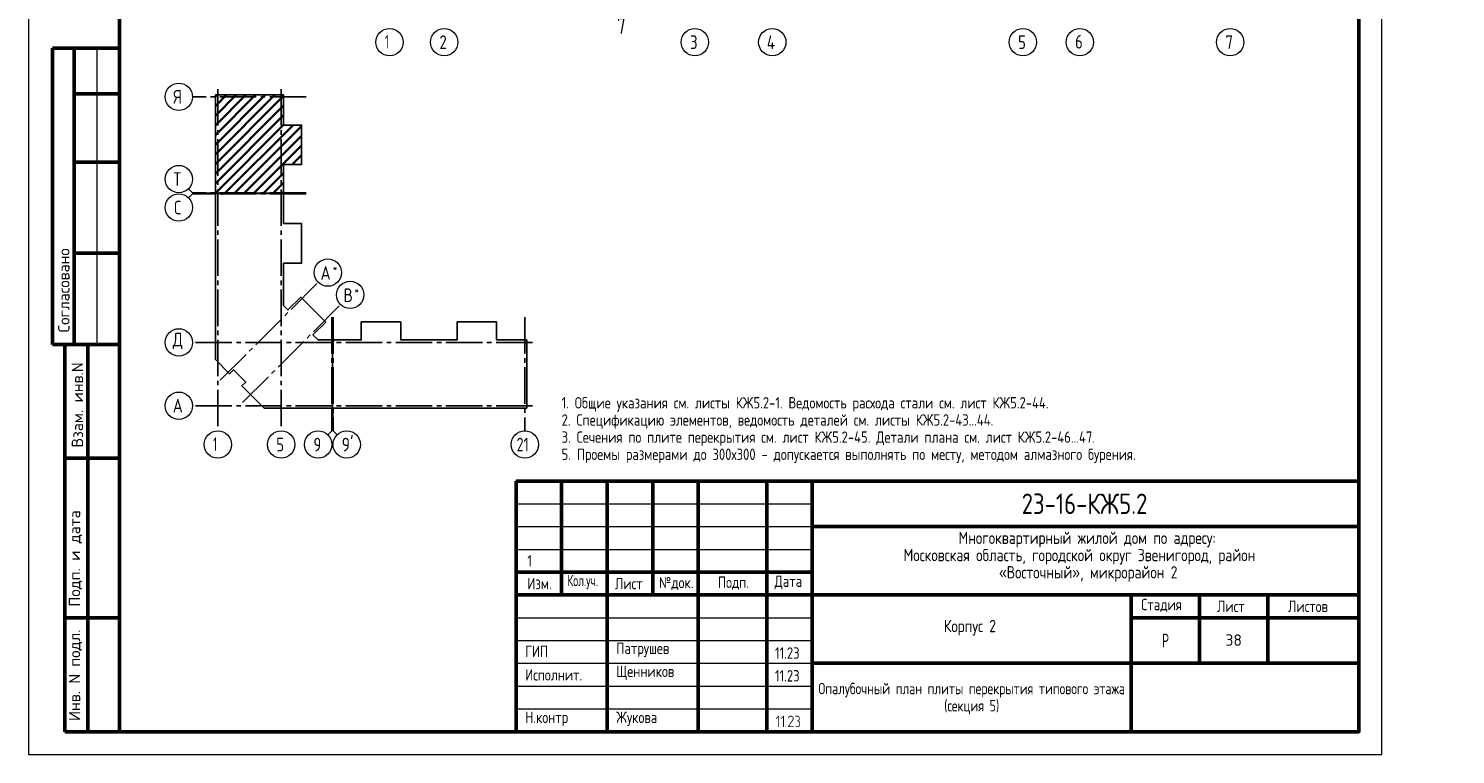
# Model space of a CAD drawing. Header units: millimetres. Extents: x 0 to 31317, y 0 to 42000.
# Tile 1 of 12: x 0 to 31317, y 0 to 15930. Entities that reach past the tile are written whole.
import ezdxf

# ---------------------------------------------------------------- set-up
doc = ezdxf.new("R2010")
doc.units = ezdxf.units.MM
doc.linetypes.add('______5', pattern=[1100, 800, -100, 100, -100])
for name, color, linetype, lineweight in [('Standard', 7, 'Continuous', 25), ('Оси', 40, '______5', 18), ('Сечения символ', 7, 'Continuous', 25)]:
    doc.layers.add(name, color=color, linetype=linetype, lineweight=lineweight)
doc.styles.add('GOST 2.304-81', font='txt')
doc.styles.add('ISOCPEUR', font='txt')

msp = doc.modelspace()

# ---------------------------------------------------------------- hatches: boundary and pattern name
at = {"layer": 'Standard', "linetype": 'Continuous', "lineweight": 25, "transparency": 33554687}
for points in [[(16472, 610), (16472, 609), (16472, 608), (16472, 607), (16471, 606), (16471, 605), (16471, 605), (16470, 604), (16469, 603), (16468, 602), (16467, 602), (16465, 601), (16463, 601), (16463, 601), (16462, 601), (16461, 601), (16461, 602), (16460, 602), (16459, 602), (16458, 603), (16457, 603), (16456, 604), (16456, 605), (16455, 605), (16455, 606), (16455, 607), (16454, 608), (16454, 609), (16454, 610), (16454, 820), (16416, 782), (16415, 780), (16413, 780), (16412, 779), (16410, 779), (16408, 779), (16407, 780), (16405, 780), (16404, 782), (16402, 783), (16402, 785), (16401, 786), (16401, 788), (16401, 788), (16401, 789), (16401, 790), (16402, 790), (16402, 791), (16402, 792), (16403, 793), (16404, 794), (16457, 848), (16458, 849), (16460, 849), (16461, 850), (16463, 850), (16465, 850), (16466, 849), (16468, 849), (16469, 848), (16470, 847), (16470, 846), (16471, 846), (16471, 845), (16472, 844), (16472, 843), (16472, 842), (16472, 841)], [(16578, 610), (16578, 609), (16578, 608), (16578, 607), (16578, 606), (16578, 605), (16577, 605), (16577, 604), (16576, 603), (16575, 602), (16573, 602), (16572, 601), (16570, 601), (16569, 601), (16569, 601), (16568, 601), (16567, 602), (16566, 602), (16565, 602), (16565, 603), (16563, 603), (16563, 604), (16562, 605), (16562, 605), (16561, 606), (16561, 607), (16561, 608), (16561, 609), (16561, 610), (16561, 820), (16523, 782), (16521, 780), (16520, 780), (16518, 779), (16517, 779), (16515, 779), (16513, 780), (16512, 780), (16510, 782), (16509, 783), (16508, 785), (16508, 786), (16508, 788), (16508, 788), (16508, 789), (16508, 790), (16508, 790), (16509, 791), (16509, 792), (16510, 793), (16510, 794), (16563, 848), (16565, 849), (16566, 849), (16568, 850), (16569, 850), (16571, 850), (16573, 849), (16574, 849), (16576, 848), (16576, 847), (16577, 846), (16577, 846), (16578, 845), (16578, 844), (16578, 843), (16578, 842), (16578, 841)], [(16782, 601), (16676, 601), (16675, 601), (16673, 602), (16671, 603), (16670, 604), (16669, 606), (16668, 607), (16667, 609), (16667, 611), (16667, 612), (16668, 613), (16668, 614), (16669, 615), (16766, 763), (16770, 770), (16773, 776), (16774, 779), (16774, 782), (16775, 786), (16775, 789), (16775, 791), (16775, 793), (16774, 795), (16774, 798), (16773, 800), (16773, 802), (16772, 804), (16771, 805), (16770, 807), (16769, 809), (16768, 811), (16767, 813), (16765, 814), (16764, 816), (16762, 818), (16760, 819), (16759, 821), (16757, 822), (16755, 823), (16753, 824), (16751, 826), (16749, 827), (16747, 828), (16745, 828), (16743, 829), (16741, 830), (16739, 831), (16736, 831), (16734, 831), (16732, 832), (16730, 832), (16728, 832), (16724, 832), (16721, 831), (16718, 831), (16716, 830), (16713, 829), (16710, 828), (16707, 827), (16705, 825), (16702, 823), (16700, 821), (16697, 819), (16695, 816), (16693, 813), (16691, 809), (16689, 806), (16688, 802), (16687, 800), (16686, 799), (16685, 798), (16684, 798), (16684, 797), (16682, 797), (16681, 796), (16680, 796), (16678, 796), (16676, 797), (16674, 797), (16673, 798), (16672, 799), (16672, 800), (16671, 800), (16671, 801), (16671, 802), (16670, 803), (16670, 804), (16670, 805), (16671, 808), (16672, 811), (16673, 813), (16674, 816), (16675, 818), (16676, 820), (16678, 823), (16679, 825), (16680, 827), (16682, 829), (16683, 831), (16685, 832), (16687, 834), (16688, 836), (16690, 837), (16692, 839), (16694, 840), (16698, 843), (16701, 844), (16705, 846), (16709, 848), (16713, 849), (16718, 849), (16722, 850), (16727, 850), (16730, 850), (16733, 850), (16736, 849), (16739, 849), (16742, 848), (16745, 848), (16748, 847), (16751, 846), (16754, 845), (16756, 843), (16759, 842), (16762, 840), (16764, 839), (16767, 837), (16770, 835), (16772, 833), (16775, 830), (16777, 828), (16779, 825), (16781, 823), (16783, 820), (16785, 818), (16787, 815), (16788, 812), (16789, 810), (16790, 807), (16791, 804), (16792, 801), (16792, 798), (16793, 795), (16793, 792), (16793, 789), (16793, 784), (16792, 780), (16792, 776), (16790, 772), (16790, 770), (16789, 767), (16788, 765), (16787, 763), (16786, 760), (16784, 758), (16783, 755), (16781, 753), (16693, 619), (16782, 619), (16784, 619), (16786, 618), (16787, 618), (16788, 616), (16790, 615), (16791, 613), (16791, 612), (16791, 610), (16791, 609), (16791, 607), (16790, 606), (16789, 604), (16788, 603), (16788, 603), (16787, 602), (16786, 602), (16785, 602), (16784, 601), (16783, 601)], [(16905, 737), (16908, 736), (16911, 734), (16914, 732), (16916, 730), (16919, 727), (16921, 724), (16923, 722), (16925, 718), (16927, 715), (16929, 712), (16930, 708), (16932, 705), (16933, 701), (16933, 697), (16934, 694), (16934, 690), (16934, 655), (16934, 652), (16933, 649), (16933, 646), (16933, 644), (16932, 641), (16931, 639), (16931, 636), (16930, 634), (16929, 632), (16928, 629), (16926, 627), (16925, 625), (16923, 623), (16922, 621), (16920, 619), (16918, 617), (16916, 615), (16914, 613), (16912, 611), (16910, 610), (16908, 609), (16905, 607), (16903, 606), (16901, 605), (16898, 604), (16896, 603), (16894, 603), (16891, 602), (16888, 602), (16886, 602), (16883, 601), (16880, 601), (16836, 601), (16834, 601), (16832, 602), (16831, 603), (16829, 604), (16828, 605), (16828, 607), (16827, 608), (16827, 610), (16827, 611), (16828, 613), (16828, 614), (16829, 616), (16830, 616), (16830, 617), (16831, 618), (16832, 618), (16833, 619), (16834, 619), (16835, 619), (16836, 619), (16880, 619), (16884, 619), (16888, 620), (16891, 620), (16894, 622), (16897, 623), (16900, 625), (16903, 627), (16906, 629), (16908, 632), (16910, 635), (16912, 638), (16913, 641), (16915, 644), (16915, 647), (16916, 651), (16916, 655), (16916, 690), (16916, 694), (16915, 697), (16915, 701), (16913, 704), (16912, 707), (16910, 710), (16908, 713), (16906, 715), (16903, 718), (16900, 720), (16897, 722), (16894, 723), (16891, 724), (16888, 725), (16884, 726), (16880, 726), (16871, 726), (16869, 726), (16868, 726), (16866, 727), (16865, 728), (16864, 730), (16863, 731), (16863, 733), (16863, 735), (16863, 736), (16863, 737), (16864, 738), (16865, 740), (16865, 741), (16866, 742), (16867, 742), (16867, 743), (16868, 743), (16869, 743), (16870, 743), (16871, 743), (16875, 743), (16879, 744), (16882, 745), (16885, 746), (16888, 747), (16891, 749), (16894, 751), (16897, 754), (16899, 756), (16901, 759), (16903, 762), (16904, 765), (16906, 768), (16906, 772), (16907, 775), (16907, 779), (16907, 797), (16907, 800), (16906, 804), (16906, 807), (16904, 810), (16903, 814), (16901, 816), (16899, 819), (16897, 822), (16894, 824), (16891, 826), (16888, 828), (16885, 830), (16882, 831), (16879, 832), (16875, 832), (16871, 832), (16836, 832), (16834, 832), (16832, 833), (16831, 834), (16829, 835), (16828, 836), (16828, 838), (16827, 839), (16827, 841), (16827, 842), (16828, 844), (16828, 845), (16829, 847), (16830, 847), (16830, 848), (16831, 849), (16832, 849), (16833, 850), (16834, 850), (16835, 850), (16836, 850), (16871, 850), (16874, 850), (16877, 850), (16880, 849), (16882, 849), (16885, 849), (16887, 848), (16890, 847), (16892, 846), (16894, 845), (16897, 844), (16899, 843), (16901, 841), (16903, 840), (16905, 838), (16907, 836), (16909, 835), (16911, 833), (16913, 831), (16914, 829), (16916, 826), (16917, 824), (16919, 822), (16920, 820), (16921, 817), (16922, 815), (16922, 812), (16923, 810), (16924, 807), (16924, 805), (16924, 802), (16925, 799), (16925, 797), (16925, 779), (16925, 773), (16925, 772), (16925, 771), (16925, 770), (16924, 770), (16924, 768), (16924, 767), (16923, 767), (16923, 766), (16923, 764), (16922, 761), (16921, 759), (16920, 756), (16918, 753), (16917, 751), (16915, 749), (16914, 746), (16912, 744), (16910, 742), (16908, 740)], [(16623, 619), (16624, 619), (16626, 618), (16627, 618), (16629, 616), (16630, 615), (16631, 613), (16632, 612), (16632, 610), (16632, 609), (16631, 607), (16630, 606), (16629, 604), (16629, 603), (16628, 603), (16627, 602), (16627, 602), (16626, 602), (16625, 601), (16624, 601), (16623, 601), (16621, 601), (16619, 602), (16617, 603), (16616, 604), (16615, 605), (16614, 607), (16614, 608), (16614, 610), (16614, 611), (16614, 613), (16615, 614), (16616, 616), (16617, 616), (16617, 617), (16618, 618), (16619, 618), (16620, 619), (16621, 619), (16622, 619)]]:
    msp.add_hatch(color=7, dxfattribs=at).paths.add_polyline_path(points, flags=16)

# ---------------------------------------------------------------- linework, layer by layer
at = {"layer": 'Standard', "color": 7, "linetype": 'Continuous', "lineweight": 50, "transparency": 33554687}
for p, q in [((2000, 15500), (527, 15500)), ((527, 15500), (527, 9000)), ((527, 15500), (527, 9000)), ((1000, 15500), (1000, 9000)), ((2000, 14500), (1000, 14500)), ((2000, 13000), (1000, 13000)), ((2000, 11000), (1000, 11000)), ((0, 9000), (6, 9000)), ((527, 9000), (2000, 9000)), ((800, 500), (800, 9000)), ((800, 500), (800, 9000)), ((1300, 500), (1300, 9000)), ((800, 6500), (2000, 6500)), ((10700, 500), (10700, 6000)), ((10700, 6000), (29200, 6000)), ((11700, 3500), (11700, 6000)), ((12700, 500), (12700, 6000)), ((13700, 3500), (13700, 6000)), ((14700, 500), (14700, 6000)), ((16200, 500), (16200, 6000)), ((17200, 500), (17200, 6000)), ((17200, 5000), (29200, 5000)), ((10700, 4000), (17200, 4000)), ((10700, 4000), (17200, 4000)), ((10700, 3500), (17200, 3500)), ((10700, 3500), (17200, 3500)), ((17200, 3500), (29200, 3500)), ((24200, 2000), (24200, 3500)), ((25700, 2000), (25700, 3500)), ((27200, 2000), (27200, 3500)), ((800, 3000), (2000, 3000)), ((24200, 3000), (29200, 3000)), ((17200, 2000), (29200, 2000)), ((24200, 500), (24200, 2000)), ((24200, 500), (24200, 2000)), ((2000, 500), (800, 500))]:
    msp.add_line(p, q, dxfattribs=at)
at = {"layer": 'Standard', "color": 7, "linetype": 'Continuous', "lineweight": 13, "transparency": 33554687}
for p, q in [((1500, 15500), (1500, 9000)), ((3600, 12327), (3512, 12415)), ((3600, 12302), (3512, 12214)), ((3600, 12327), (4100, 12327)), ((3600, 12302), (4100, 12302)), ((6658, 7100), (6658, 7600)), ((6683, 7100), (6683, 7600)), ((6658, 7100), (6570, 7012)), ((6683, 7100), (6771, 7012)), ((10700, 5500), (17200, 5500)), ((10700, 5000), (17200, 5000)), ((10700, 4500), (17200, 4500)), ((10700, 3000), (17200, 3000)), ((10700, 2500), (17200, 2500)), ((10700, 2500), (17200, 2500)), ((10700, 2000), (17200, 2000)), ((10700, 2000), (17200, 2000)), ((10700, 1500), (17200, 1500)), ((10700, 1000), (17200, 1000))]:
    msp.add_line(p, q, dxfattribs=at)
at = {"layer": 'Standard', "color": 7, "linetype": 'Continuous', "lineweight": 35, "transparency": 33554687}
for p, q in [((4100, 13168), (5406, 14474)), ((4100, 13592), (4982, 14474)), ((4100, 14016), (4558, 14474)), ((4100, 14441), (4133, 14474)), ((4100, 13380), (5194, 14474)), ((4100, 13804), (4770, 14474)), ((4100, 14229), (4345, 14474)), ((4100, 12956), (5596, 14452)), ((4100, 12744), (5596, 14240)), ((4100, 12532), (5596, 14028)), ((4100, 12319), (5596, 13815)), ((4310, 12317), (5806, 13813)), ((4522, 12317), (5993, 13788)), ((4734, 12317), (5993, 13576)), ((4946, 12317), (5993, 13364)), ((5786, 12945), (5993, 13152)), ((5158, 12317), (5596, 12755)), ((5370, 12317), (5596, 12543)), ((5583, 12317), (5596, 12330))]:
    msp.add_line(p, q, dxfattribs=at)
at = {"layer": 'Standard', "color": 7, "linetype": 'Continuous', "lineweight": 25, "transparency": 33554687}
for p, q in [((29200, 500), (29200, 6000)), ((10700, 500), (29200, 500)), ((10700, 500), (29200, 500)), ((10700, 500), (29200, 500))]:
    msp.add_line(p, q, dxfattribs=at)
at = {"layer": 'Standard', "color": 7, "linetype": 'Continuous', "lineweight": 13, "transparency": 33554687}
msp.add_lwpolyline([(0, 0), (29700, 0), (29700, 42000), (0, 42000), (0, 0)], close=True, dxfattribs=at)
msp.add_lwpolyline([(29700, 42000), (0, 42000), (0, 0), (29700, 0), (29700, 42000)], dxfattribs=at)
at = {"layer": 'Standard', "color": 7, "linetype": 'Continuous', "lineweight": 50, "transparency": 33554687}
msp.add_lwpolyline([(2000, 41500), (29200, 41500), (29200, 500), (2000, 500), (2000, 41500)], close=True, dxfattribs=at)
at = {"layer": 'Standard', "color": 7, "linetype": 'Continuous', "lineweight": 25, "transparency": 33554687}
for points in [[(4100, 12317), (4100, 14474), (5596, 14474), (5596, 13813), (5993, 13813), (5993, 12945), (5596, 12945), (5596, 12317), (5578, 12317), (5578, 12337), (5563, 12337), (5563, 12317), (4100, 12317)], [(4100, 8857), (4100, 12312), (4238, 12312), (4238, 12292), (4253, 12292), (4253, 12312), (5596, 12312), (5596, 11649), (5993, 11649), (5993, 10781), (5596, 10781), (5596, 9855), (5694, 9757), (5975, 10038), (6524, 9489), (6243, 9208), (6355, 9096), (6668, 9096), (6668, 7600), (5170, 7600), (4682, 8088), (4767, 8173), (4499, 8441), (4414, 8356), (4100, 8670), (4100, 8857)], [(6673, 7600), (6673, 9063), (6693, 9063), (6693, 9078), (6673, 9078), (6673, 9096), (7301, 9096), (7301, 9493), (8169, 9493), (8169, 9096), (8787, 9096), (9405, 9096), (9405, 9493), (10273, 9493), (10273, 9096), (10934, 9096), (10934, 7600), (8787, 7600), (6673, 7600)], [(29200, 6000), (10700, 6000), (10700, 500), (29200, 500), (29200, 6000)]]:
    msp.add_lwpolyline(points, dxfattribs=at)
at = {"layer": 'Оси', "color": 8, "linetype": '______5', "lineweight": -3, "transparency": 33554687}
for p, q in [((6096, 14431), (3600, 14431)), ((4153, 14601), (4153, 7100)), ((5543, 14601), (5543, 7100)), ((6096, 12327), (3600, 12327)), ((6096, 12302), (3600, 12302)), ((4208, 8212), (6358, 10362)), ((4698, 7722), (6848, 9872)), ((6658, 9596), (6658, 7100)), ((6683, 9596), (6683, 7100)), ((10891, 9596), (10891, 7100)), ((11061, 9043), (3600, 9043)), ((11061, 9043), (3600, 9043)), ((11061, 7653), (3600, 7653))]:
    msp.add_line(p, q, dxfattribs=at)
at = {"layer": 'Оси', "color": 7, "linetype": 'Continuous', "lineweight": 13, "transparency": 33554687}
for centre in [(7924, 15630), (9124, 15630), (14624, 15630), (16324, 15630), (21824, 15630), (23074, 15630), (26374, 15630), (3300, 14431), (3300, 12627), (3300, 12002), (6570, 10574), (7060, 10084), (3300, 9043), (3300, 9043), (3300, 7653), (4153, 6800), (5543, 6800), (6358, 6800), (6983, 6800), (10891, 6800)]:
    msp.add_circle(centre, 300, dxfattribs=at)

# ---------------------------------------------------------------- texts
at = {"layer": 'Standard', "color": 7, "linetype": 'Continuous', "lineweight": 50, "transparency": 33554687, "char_height": 250, "attachment_point": 7, "rotation": 90, "style": 'ISOCPEUR'}
for s, insert, width in [('\\A1;{\\fISOCPEUR|i0|b0;\\H250.000000;\\W1.000000;\\C7;Согласовано}\\P', (900, 9261), 2071.88), ('\\A1;{\\fISOCPEUR|i0|b0;\\H250.000000;\\W1.000000;\\C7;Взам. инв.N}\\P', (1198, 6736), 1909.1), ('\\A1;{\\fISOCPEUR|i0|b0;\\H250.000000;\\W1.000000;\\C7;Подп. и дата}\\P', (1174, 3242), 2197.06), ('\\A1;{\\fISOCPEUR|i0|b0;\\H250.000000;\\W1.000000;\\C7;Инв. N подл.}\\P', (1174, 734), 2021.79)]:
    msp.add_mtext(s, dxfattribs=dict(at, insert=insert, width=width))
at = {"layer": 'Standard', "color": 7, "linetype": 'Continuous', "lineweight": 13, "transparency": 33554687, "insert": (11700, 7842), "char_height": 250, "width": 15666.88, "attachment_point": 1, "line_spacing_factor": 0.903614}
msp.add_mtext('\\A1;{\\fGOST 2.304-81|i0|b0;\\H250.000000;\\W1.000000;\\C7;1. Общие указания см. листы КЖ5.2-1. Ведомость расхода стали см. лист КЖ5.2-44.}\\P{\\fGOST 2.304-81|i0|b0;\\H250.000000;\\W1.000000;\\C7;2. Спецификацию элементов, ведомость деталей см. листы КЖ5.2-43...44.}\\P{\\fGOST 2.304-81|i0|b0;\\H250.000000;\\W1.000000;\\C7;3. Сечения по плите перекрытия см. лист КЖ5.2-45. Детали плана см. лист КЖ5.2-46...47.}\\P{\\fGOST 2.304-81|i0|b0;\\H250.000000;\\W1.000000;\\C7;5. Проемы размерами до 300х300 - допускается выполнять по месту, методом алмазного бурения.}\\P', dxfattribs=at)
at = {"layer": 'Standard', "color": 7, "linetype": 'Continuous', "lineweight": 25, "transparency": 33554687, "attachment_point": 7}
for s, insert, char_height, width, style in [('\\W0.75;21', (10711, 6650), 300, 472.28, 'ISOCPEUR'), ('Многоквартирный\\~жилой\\~дом\\~по\\~адресу:\\~', (20410, 4545), 270, 5717.08, 'GOST 2.304-81'), ('1', (10948, 4125), 250, 231.56, 'GOST 2.304-81'), ('Московская\\~область,\\~городской\\~округ\\~Звенигород,\\~район\\~', (19204, 4167), 270, 8136.21, 'GOST 2.304-81'), ('«Восточный»,\\~микрорайон\\~2', (21297, 3789), 270, 3952.83, 'GOST 2.304-81'), ('Изм.', (10948, 3625), 250, 631.15, 'GOST 2.304-81'), ('\\W0.83;Кол.уч.', (11827, 3625), 250, 799.96, 'GOST 2.304-81'), ('Лист', (12871, 3625), 250, 782.23, 'GOST 2.304-81'), ('№док.', (13835, 3607), 250, 853.39, 'GOST 2.304-81'), ('Подп.', (15131, 3614), 250, 764.54, 'GOST 2.304-81'), ('Дата', (16373, 3625), 250, 782.23, 'GOST 2.304-81'), ('Стадия', (24421, 3125), 250, 1031.1, 'GOST 2.304-81'), ('Лист', (26084, 3125), 250, 782.23, 'GOST 2.304-81'), ('Листов', (27643, 3125), 250, 1066.5, 'GOST 2.304-81'), ('Корпус\\~2', (20088, 2610), 270, 1362.88, 'GOST 2.304-81'), ('\\W0.77;Р', (24877, 2350), 300, 262.93, 'GOST 2.304-81'), ('ГИП', (10900, 2137), 250, 586.81, 'GOST 2.304-81'), ('Патрушев', (12900, 2137), 250, 1386.36, 'GOST 2.304-81'), ('11.23', (16383, 2101), 250, 693.37, 'GOST 2.304-81'), ('Исполнит.', (10900, 1622), 250, 1386.36, 'GOST 2.304-81'), ('Щенников', (12900, 1631), 250, 1333.08, 'GOST 2.304-81'), ('11.23', (16383, 1601), 250, 693.37, 'GOST 2.304-81'), ('Н.контр', (10900, 622), 250, 1102.09, 'GOST 2.304-81'), ('Жукова', (12900, 622), 250, 1031.11, 'GOST 2.304-81')]:
    msp.add_mtext(s, dxfattribs=dict(at, insert=insert, char_height=char_height, width=width, style=style))
at = {"layer": 'Standard', "color": 7, "linetype": 'Continuous', "lineweight": 50, "transparency": 33554687, "insert": (21798, 5275), "char_height": 450, "width": 3038.67, "attachment_point": 7, "style": 'GOST 2.304-81'}
msp.add_mtext('23-16-КЖ5.2', dxfattribs=at)
at = {"layer": 'Standard', "color": 7, "linetype": 'Continuous', "lineweight": 13, "transparency": 33554687, "insert": (26450, 2510), "char_height": 250, "width": 459.38, "attachment_point": 5, "style": 'ISOCPEUR'}
msp.add_mtext('\\A1;{\\fISOCPEUR|i0|b0;\\H250.000000;\\W1.000000;\\C7;38}\\P', dxfattribs=at)
at = {"layer": 'Standard', "color": 7, "linetype": 'Continuous', "lineweight": 25, "transparency": 33554687, "insert": (20700, 1571), "char_height": 250, "width": 8087.5, "attachment_point": 2, "line_spacing_factor": 0.903614}
msp.add_mtext('\\A1;{\\fGOST 2.304-81|i0|b0;\\H250.000000;\\W0.952381;\\C7;Опалубочный план плиты перекрытия типового этажа}\\P{\\fGOST 2.304-81|i0|b0;\\H250.000000;\\W0.952381;\\C7;(секция 5)}\\P', dxfattribs=at)
at = {"layer": 'Оси', "color": 7, "linetype": 'Continuous', "lineweight": 25, "transparency": 33554687, "attachment_point": 7, "style": 'ISOCPEUR'}
for s, insert, char_height, width in [('\\W0.56;1', (7824, 15490), 300, 233.34), ('\\W0.78;2', (9019, 15480), 300, 326.41), ('\\W0.78;3', (14519, 15480), 300, 326.41), ('\\W0.80;4', (16204, 15480), 300, 359.83), ('\\W0.78;5', (21719, 15480), 300, 326.41), ('\\W0.78;6', (22969, 15490), 300, 326.43), ('\\W0.78;7', (26269, 15480), 300, 326.41), ('\\W0.80;Я', (3180, 14281), 300, 359.83), ('\\W0.80;Т', (3180, 12477), 300, 359.83), ('\\W0.78;С', (3195, 11852), 300, 326.41), ('\\W0.82;А', (6409, 10417), 300, 392.65), ('\\W0.80;*', (6679, 10592), 180, 215.9), ('\\W0.80;В', (6914, 9927), 300, 359.83), ('\\W0.80;*', (7154, 10102), 180, 215.9), ('\\W0.82;Д', (3165, 8893), 300, 392.65), ('\\W0.82;А', (3165, 7503), 300, 392.65), ('\\W0.56;1', (4053, 6660), 300, 233.34), ('\\W0.78;5', (5438, 6650), 300, 326.41), ('\\W0.78;9', (6253, 6650), 300, 326.41), ("\\W0.84;9'", (6871, 6650), 300, 440.65)]:
    msp.add_mtext(s, dxfattribs=dict(at, insert=insert, char_height=char_height, width=width))
at = {"layer": 'Сечения символ', "color": 7, "linetype": 'Continuous', "lineweight": 35, "transparency": 33554687, "insert": (12915, 15813), "char_height": 350, "width": 380.8, "attachment_point": 7, "style": 'ISOCPEUR'}
msp.add_mtext('\\W0.78;7', dxfattribs=at)

doc.saveas('drawing.dxf')
